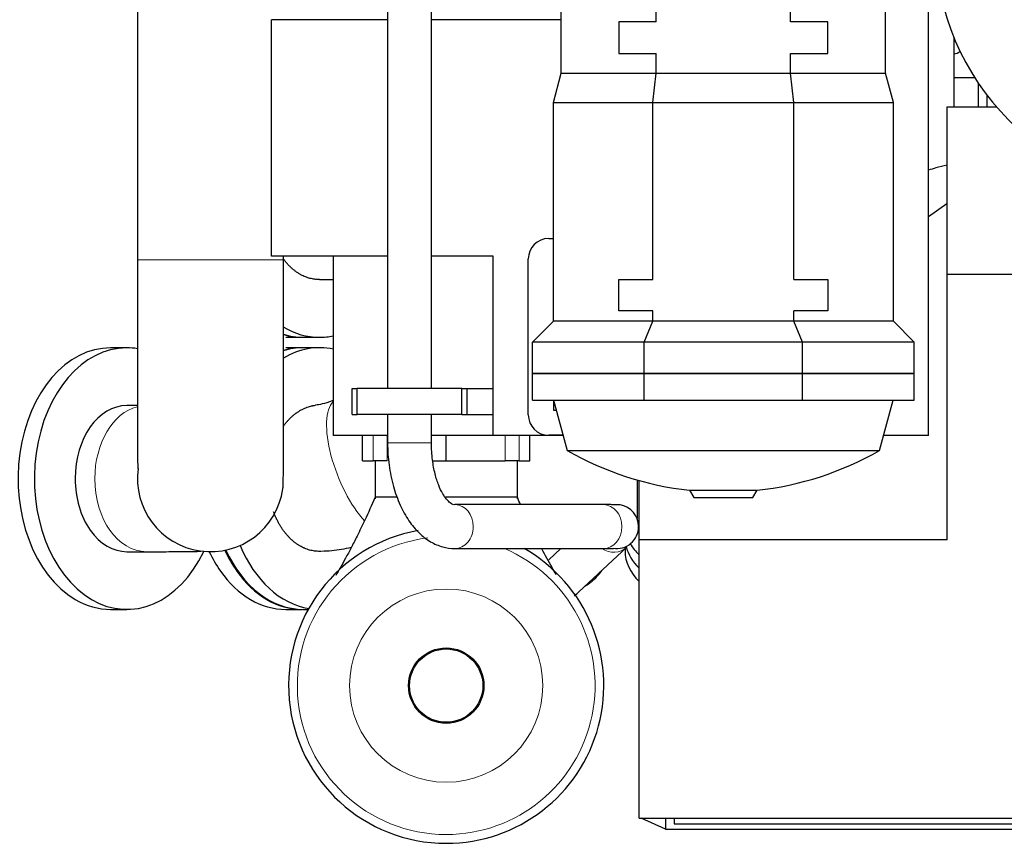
# Model space of a CAD drawing. Header units: inches. Extents: x 0 to 23760, y -13 to 16800.
# Tile 2 of 247: x 1174 to 2116, y 5298 to 6085. Entities that reach past the tile are written whole.
import ezdxf

# ---------------------------------------------------------------- set-up
doc = ezdxf.new("R2010")
doc.units = ezdxf.units.IN
doc.layers.add('1', color=7, linetype='Continuous', true_color=0xffffff)

msp = doc.modelspace()

# ---------------------------------------------------------------- linework, layer by layer
at = {"layer": '1', "color": 2, "linetype": 'Continuous', "lineweight": 25}
for p, q in [((1782.859, 6082.559), (1782.859, 6259.559)), ((1911.265, 6082.559), (1911.265, 6259.559)), ((2002.062, 6033.497), (2002.062, 6259.559)), ((2043.304, 5687.259), (2043.304, 6165.684)), ((1526.062, 6135.259), (1526.062, 5732.259)), ((1568.062, 5732.259), (1568.062, 6135.259)), ((1692.062, 6033.497), (1692.062, 6122.559)), ((1286.961, 6099.251), (1286.961, 5855.137)), ((1526.066, 6084.759), (1415.104, 6084.759)), ((1415.104, 5858.759), (1415.104, 6084.759)), ((1692.06, 6084.759), (1568.066, 6084.759)), ((1782.859, 6082.559), (1747.062, 6082.559)), ((1747.062, 6082.559), (1747.062, 6052.559)), ((1947.062, 6082.559), (1911.265, 6082.559)), ((1947.062, 6052.559), (1947.062, 6082.559)), ((2067.554, 6001.446), (2067.554, 6067.711)), ((1747.062, 6052.559), (1782.859, 6052.559)), ((1782.859, 6033.497), (1782.859, 6052.559)), ((1911.265, 6033.497), (1911.265, 6052.559)), ((1911.265, 6052.559), (1947.062, 6052.559)), ((1684.562, 6005.507), (1692.062, 6033.497)), ((1692.062, 6033.497), (1782.859, 6033.497)), ((1779.752, 6005.507), (1782.859, 6033.497)), ((1782.859, 6033.497), (1911.265, 6033.497)), ((1911.265, 6033.497), (2002.062, 6033.497)), ((1914.372, 6005.507), (1911.265, 6033.497)), ((2009.562, 6005.507), (2002.062, 6033.497)), ((2067.554, 6029.638), (2087.169, 6029.638)), ((2091.104, 6001.444), (2091.104, 6023.648)), ((1684.562, 5796.559), (1684.562, 6005.507)), ((1684.562, 6005.507), (1779.752, 6005.507)), ((1779.752, 5836.559), (1779.752, 6005.507)), ((1779.752, 6005.507), (1914.372, 6005.507)), ((1914.372, 6005.507), (2009.562, 6005.507)), ((1914.372, 5836.559), (1914.372, 6005.507)), ((2009.562, 5796.559), (2009.562, 6005.507)), ((2099.104, 6001.444), (2099.104, 6012.553)), ((2061.104, 5841.444), (2061.104, 6001.444)), ((2061.104, 6001.444), (2108.153, 6001.444)), ((2060.758, 5908.606), (2043.302, 5896.395)), ((2060.758, 5908.606), (2061.104, 5908.606)), ((1680.067, 5875.559), (1684.562, 5875.559)), ((1526.06, 5858.759), (1415.104, 5858.759)), ((1426.661, 5855.137), (1426.661, 5858.764)), ((1474.104, 5858.758), (1474.104, 5687.259)), ((1627.104, 5858.759), (1568.059, 5858.759)), ((1627.104, 5732.259), (1627.104, 5858.759)), ((1660.567, 5707.059), (1660.567, 5856.059)), ((1460.929, 5836.342), (1474.105, 5836.342)), ((1747.062, 5836.559), (1779.752, 5836.559)), ((1747.062, 5806.559), (1747.062, 5836.559)), ((1914.372, 5836.559), (1947.062, 5836.559)), ((1947.062, 5836.559), (1947.062, 5806.559)), ((2061.104, 5587.605), (2061.104, 5841.444)), ((2061.104, 5841.444), (2123.104, 5841.444)), ((1779.752, 5806.559), (1747.062, 5806.559)), ((1779.752, 5796.559), (1779.752, 5806.559)), ((1914.372, 5796.559), (1914.372, 5806.559)), ((1947.062, 5806.559), (1914.372, 5806.559)), ((1664.562, 5776.559), (1684.562, 5796.559)), ((1779.752, 5796.559), (1684.562, 5796.559)), ((1771.468, 5776.559), (1779.752, 5796.559)), ((1914.372, 5796.559), (1779.752, 5796.559)), ((2009.562, 5796.559), (1914.372, 5796.559)), ((1922.656, 5776.559), (1914.372, 5796.559)), ((2029.562, 5776.559), (2009.562, 5796.559)), ((1428.755, 5781.192), (1444.312, 5781.192)), ((1445.372, 5781.192), (1460.929, 5781.192)), ((1276.811, 5771.137), (1261.255, 5771.137)), ((1444.312, 5771.187), (1428.755, 5771.187)), ((1460.929, 5771.187), (1445.372, 5771.187)), ((1771.468, 5776.559), (1664.562, 5776.559)), ((1664.562, 5746.559), (1664.562, 5776.559)), ((1771.468, 5746.559), (1771.468, 5776.559)), ((1922.656, 5776.559), (1771.468, 5776.559)), ((2029.562, 5776.559), (1922.656, 5776.559)), ((1922.656, 5746.559), (1922.656, 5776.559)), ((2029.562, 5746.559), (2029.562, 5776.559)), ((1664.562, 5746.559), (1771.468, 5746.559)), ((1664.562, 5721.259), (1664.562, 5746.559)), ((1771.468, 5746.559), (1664.562, 5746.559)), ((1771.468, 5746.559), (1922.656, 5746.559)), ((1771.468, 5721.259), (1771.468, 5746.559)), ((1922.656, 5746.559), (1771.468, 5746.559)), ((1922.656, 5746.559), (2029.562, 5746.559)), ((1922.656, 5721.259), (1922.656, 5746.559)), ((2029.562, 5746.559), (1922.656, 5746.559)), ((2029.562, 5721.259), (2029.562, 5746.559)), ((1492.104, 5732.259), (1497.104, 5732.259)), ((1492.104, 5707.259), (1492.104, 5732.259)), ((1597.104, 5732.259), (1497.104, 5732.259)), ((1497.104, 5707.259), (1497.104, 5732.259)), ((1597.104, 5732.259), (1602.104, 5732.259)), ((1597.104, 5707.259), (1597.104, 5732.259)), ((1602.104, 5732.259), (1627.104, 5732.259)), ((1602.104, 5707.259), (1602.104, 5732.259)), ((1627.104, 5707.259), (1627.104, 5732.259)), ((1286.963, 5715.987), (1276.811, 5715.987)), ((1664.562, 5721.259), (1771.468, 5721.259)), ((1684.562, 5721.26), (1684.562, 5711.559)), ((1684.7, 5721.259), (1697.847, 5673.001)), ((1771.468, 5721.259), (1922.656, 5721.259)), ((1922.656, 5721.259), (2029.562, 5721.259)), ((1996.277, 5673.001), (2009.424, 5721.259)), ((1492.104, 5707.259), (1497.104, 5707.259)), ((1597.104, 5707.259), (1497.104, 5707.259)), ((1526.062, 5707.259), (1526.062, 5680.259)), ((1568.062, 5680.259), (1568.062, 5707.259)), ((1597.104, 5707.259), (1602.104, 5707.259)), ((1602.104, 5707.259), (1627.104, 5707.259)), ((1627.104, 5687.259), (1627.104, 5707.26)), ((1684.562, 5711.559), (1687.343, 5711.559)), ((1526.062, 5687.259), (1474.104, 5687.259)), ((1502.104, 5663.259), (1502.104, 5687.259)), ((1627.104, 5687.259), (1568.061, 5687.259)), ((1582.104, 5663.259), (1582.104, 5687.259)), ((1693.963, 5687.259), (1627.104, 5687.259)), ((1662.104, 5663.259), (1662.104, 5687.259)), ((1693.882, 5687.559), (1680.067, 5687.559)), ((2043.304, 5687.259), (2000.156, 5687.259)), ((1697.847, 5673.001), (1996.277, 5673.001)), ((1502.104, 5663.259), (1512.233, 5663.259)), ((1525.797, 5663.259), (1512.233, 5663.259)), ((1514.104, 5663.259), (1514.104, 5626.826)), ((1569.156, 5663.259), (1582.104, 5663.259)), ((1582.104, 5663.259), (1638.412, 5663.259)), ((1651.976, 5663.259), (1638.412, 5663.259)), ((1650.104, 5626.826), (1650.104, 5663.259)), ((1651.976, 5663.259), (1662.104, 5663.259)), ((1764.604, 5644.816), (1764.604, 5607.948)), ((1766.404, 5644.308), (1766.404, 5606.138)), ((1766.604, 5587.605), (1766.604, 5644.251)), ((1814.7, 5635.011), (1818.771, 5627.959)), ((1814.7, 5635.011), (1879.424, 5635.011)), ((1875.353, 5627.959), (1879.424, 5635.011)), ((1590.345, 5621.259), (1590.343, 5621.259)), ((1732.342, 5621.259), (1590.345, 5621.259)), ((1590.702, 5621.255), (1590.345, 5621.259)), ((1818.771, 5627.959), (1875.353, 5627.959)), ((1765.222, 5606.138), (1766.404, 5606.138)), ((1766.602, 5604.138), (1765.697, 5604.138)), ((2061.104, 5587.605), (1766.604, 5587.605)), ((1766.604, 5321.635), (1766.604, 5587.605)), ((1276.811, 5576.287), (1295.596, 5576.287)), ((1590.345, 5579.259), (1732.342, 5579.259)), ((1691.761, 5579.259), (1680.323, 5568.591)), ((1708.971, 5537.878), (1754.926, 5580.743)), ((1753.104, 5579.043), (1753.104, 5576.915)), ((1261.255, 5521.137), (1276.811, 5521.137)), ((1428.755, 5521.187), (1428.764, 5521.187)), ((1428.755, 5521.187), (1444.312, 5521.187)), ((1444.312, 5521.187), (1444.32, 5521.187)), ((1445.372, 5521.187), (1450.233, 5521.187)), ((1766.604, 5321.635), (2123.104, 5321.635)), ((1791.604, 5310.951), (1768.468, 5321.635)), ((1791.604, 5321.637), (1791.604, 5310.951)), ((1800.09, 5321.637), (1800.09, 5316.273)), ((1791.604, 5310.951), (2123.104, 5310.951)), ((1800.09, 5316.273), (2123.104, 5316.273))]:
    msp.add_line(p, q, dxfattribs=at)
at = {"layer": '1', "color": 110, "linetype": 'Continuous', "lineweight": 13}
for p, q in [((1286.961, 5855.137), (1426.661, 5855.137)), ((1512.233, 5663.259), (1512.233, 5687.259)), ((1525.797, 5687.259), (1525.797, 5663.259)), ((1638.412, 5663.259), (1638.412, 5687.259)), ((1651.976, 5687.259), (1651.976, 5663.259)), ((1526.062, 5680.259), (1547.062, 5680.259)), ((1547.062, 5680.259), (1568.062, 5680.259)), ((1732.342, 5621.259), (1732.34, 5621.259))]:
    msp.add_line(p, q, dxfattribs=at)
msp.add_circle((1582.104, 5448.259), 92.344, dxfattribs=at)
at = {"layer": '1', "color": 2, "linetype": 'Continuous', "lineweight": 25}
for radius in [36.047, 35.052]:
    msp.add_circle((1582.104, 5448.259), radius, dxfattribs=at)
for centre, radius, start, end in [((2288.104, 6157.261), 238.036, 180, 270), ((2066.036, 6065.085), 13, 276.709219, 304.718906), ((1680.067, 5856.059), 19.5, 90, 180), ((1680.067, 5707.059), 19.5, 180, 270), ((1847.062, 5933.26), 300, 240.173003, 263.807225), ((1847.062, 5933.26), 300, 276.192775, 299.826997), ((1356.811, 5646.137), 69.85, 171.945, 351.916875), ((1745.062, 5600.259), 21, 0, 80.915625), ((1582.104, 5448.259), 150.693, 100.243125, 270), ((1745.062, 5600.259), 21, 260.904375, 0), ((1582.104, 5448.259), 150.693, 270, 60.384375)]:
    msp.add_arc(centre, radius, start, end, dxfattribs=at)
at = {"layer": '1', "color": 110, "linetype": 'Continuous', "lineweight": 13}
for start, end in [(97.104375, 270), (270, 67.010625)]:
    msp.add_arc((1582.104, 5448.259), 142.305, start, end, dxfattribs=at)
at = {"layer": '1', "color": 2, "linetype": 'Continuous', "lineweight": 25}
for centre, major_axis, ratio, start_param, end_param in [((1460.929, 5906.192), (0, -125), 0.7071068, 5.881356, 6.2831853), ((1445.372, 5906.192), (0, -125), 0.7071068, 6.0671026, 6.2831853), ((1444.312, 5906.192), (0, -125), 0.7071068, 6.0811416, 6.2831853), ((1460.929, 5906.192), (0, -125), 0.7071068, 0, 0.1496184), ((1261.255, 5646.137), (0, 125), 0.7071068, 0, 2.7488936), ((1276.811, 5646.137), (0, 125), 0.7071068, 0, 2.7488936), ((1276.811, 5646.137), (0, 125), 0.7071068, 6.1679281, 6.2831853), ((1445.372, 5646.187), (0, -125), 0.7071068, 3.1416908, 3.3582644), ((1444.312, 5646.187), (0, -125), 0.7071068, 3.1414945, 3.3449126), ((1460.929, 5646.187), (0, -125), 0.7071068, 2.9919743, 3.5409676), ((1276.811, 5646.137), (0, 69.85), 0.7071068, 0, 1.5707963), ((1276.811, 5646.137), (0, 69.85), 0.7071068, 1.5707963, 3.1415927), ((1460.929, 5646.187), (0, -125), 0.7071068, 5.2496013, 6.1671427), ((1823.104, 5602.37), (70, 0), 0.707107, 3.524867, 3.773151), ((1276.811, 5646.137), (0, 125), 0.7071068, 2.7488936, 4.1224568), ((1428.755, 5646.187), (0, -125), 0.7071068, 5.3056591, 5.4977871), ((1444.312, 5646.187), (0, -125), 0.7071068, 5.2928964, 5.4977871), ((1445.372, 5646.187), (0, -125), 0.7071068, 5.2911293, 6.2830871), ((1823.104, 5576.915), (70, 0), 0.707107, 3.1416908, 3.773151), ((1823.104, 5589.642), (70, 0), 0.707107, 3.310846, 3.773151), ((1823.104, 5589.642), (70, 0), 0.707107, 3.310846, 3.773151), ((1428.755, 5646.187), (0, -125), 0.7071068, 5.4977871, 6.2831853), ((1444.312, 5646.187), (0, -125), 0.7071068, 5.4977871, 6.2831853), ((1668.195, 5580.502), (70, 0), 0.7127305, 5.4977904, 5.8230433), ((1668.195, 5580.502), (70, 0), 0.7127305, 5.4383946, 5.4977904), ((1261.255, 5646.137), (0, 125), 0.7071068, 2.7488936, 3.1416908)]:
    msp.add_ellipse(centre, major_axis=major_axis, ratio=ratio, start_param=start_param, end_param=end_param, dxfattribs=at)
at = {"layer": '1', "color": 110, "linetype": 'Continuous', "lineweight": 13}
for centre, major_axis, ratio, start_param, end_param in [((1295.596, 5646.137), (0, 69.85), 0.7071068, 0.1790708, 1.5707963), ((1504.164, 5657.486), (-26.399, 64.669), 0.3876087, 0.1600983, 2.3309388), ((1295.596, 5646.137), (0, 69.85), 0.7071068, 1.5707963, 3.1406109), ((1590.345, 5600.259), (0, 21), 0.8409963, 4.712389, 6.2629613), ((1732.342, 5600.259), (0, 21), 0.8409963, 4.712389, 6.2831853), ((1590.345, 5600.259), (0, 21), 0.8409963, 3.1405127, 4.712389), ((1732.342, 5600.259), (0, 21), 0.8409963, 3.1415927, 4.712389), ((1740.602, 5596.099), (14.324, -15.357), 0.9237677, 4.9815428, 6.2721483), ((1694.647, 5553.234), (14.324, -15.357), 0.9237677, 6.0439902, 6.2831439)]:
    msp.add_ellipse(centre, major_axis=major_axis, ratio=ratio, start_param=start_param, end_param=end_param, dxfattribs=at)
at = {"layer": '1', "color": 2, "linetype": 'Continuous', "lineweight": 25}
for points, knots in [([(2060.941, 5945.66), (2057.312, 5944.895), (2051.291, 5943.435), (2045.459, 5941.695), (2043.13, 5940.942)], [0, 0, 0, 0, 0.594855, 1, 1, 1, 1]), ([(1286.961, 5855.137), (1286.961, 5846.031), (1286.961, 5828.812), (1286.962, 5804.489), (1286.962, 5783.266), (1286.963, 5763.539), (1286.963, 5746.012), (1286.964, 5730.802), (1286.964, 5714.556), (1286.956, 5695.306), (1286.983, 5678.46), (1287.063, 5666.588), (1287.178, 5659.313), (1287.33, 5655.904), (1287.454, 5655.354), (1287.501, 5655.356)], [0, 0, 0, 0, 0.087537, 0.1670336, 0.2384608, 0.3018032, 0.3736711, 0.4311553, 0.4791351, 0.5746165, 0.702177, 0.7777148, 0.860838, 0.9511505, 1, 1, 1, 1]), ([(1425.97, 5636.333), (1426.077, 5637.105), (1426.257, 5640.082), (1426.443, 5648.478), (1426.558, 5659.403), (1426.628, 5672.817), (1426.658, 5688.04), (1426.662, 5704.077), (1426.658, 5718.228), (1426.658, 5731.532), (1426.659, 5746.596), (1426.659, 5763.974), (1426.66, 5783.556), (1426.66, 5804.653), (1426.661, 5828.876), (1426.661, 5846.047), (1426.661, 5855.137)], [0, 0, 0, 0, 0.0987544, 0.188853, 0.2701731, 0.3430829, 0.4274541, 0.4974951, 0.5535246, 0.5981485, 0.6516066, 0.7184945, 0.7774981, 0.8440822, 0.9182402, 1, 1, 1, 1]), ([(1426.486, 5696.275), (1426.686, 5696.554), (1426.888, 5696.831), (1427.68, 5697.896), (1428.879, 5699.434), (1430.75, 5701.607), (1432.69, 5703.647), (1434.701, 5705.554), (1436.089, 5706.736), (1437.148, 5707.589), (1437.682, 5708.007), (1438.312, 5708.479), (1438.584, 5708.678), (1438.766, 5708.81), (1438.857, 5708.876), (1439.677, 5709.463), (1440.412, 5709.957), (1441.893, 5710.892), (1443.387, 5711.774), (1445.663, 5712.937), (1447.974, 5713.943), (1450.32, 5714.791), (1451.908, 5715.25), (1453.108, 5715.554), (1453.509, 5715.648), (1454.114, 5715.78), (1454.316, 5715.822), (1454.619, 5715.883), (1454.72, 5715.903), (1454.923, 5715.941), (1455.722, 5716.091), (1456.52, 5716.212), (1457.217, 5716.297)], [0, 0, 0, 0, 0.0243525, 0.0243525, 0.0947354, 0.1651182, 0.2355011, 0.305884, 0.3762669, 0.3762669, 0.4114583, 0.4290541, 0.4378519, 0.4378519, 0.4466498, 0.4466498, 0.5170327, 0.5170327, 0.5874155, 0.6577984, 0.7281813, 0.7985642, 0.8689471, 0.8689471, 0.9041385, 0.9041385, 0.9217342, 0.9217342, 0.9305321, 0.9305321, 0.93933, 1, 1, 1, 1]), ([(1474.075, 5720.745), (1473.739, 5720.611), (1469.879, 5719.106), (1463.495, 5717.364), (1459.024, 5716.493), (1457.225, 5716.325)], [0, 0, 0, 0, 0.0472263, 0.5476874, 1, 1, 1, 1]), ([(1526.062, 5680.259), (1526.085, 5673.038), (1527.039, 5658.996), (1531.146, 5638.685), (1537.637, 5620.689), (1546.03, 5605.613), (1555.84, 5593.821), (1566.764, 5585.462), (1578.278, 5580.454), (1586.331, 5579.336), (1590.336, 5579.259)], [0, 0, 0, 0, 0.1395423, 0.2773909, 0.4102833, 0.5383297, 0.6618184, 0.7811983, 0.8951743, 1, 1, 1, 1]), ([(1590.355, 5621.259), (1589.128, 5620.903), (1586.074, 5622.153), (1579.705, 5629.267), (1574.727, 5639.694), (1571.217, 5650.557), (1568.653, 5664.376), (1568.066, 5674.624), (1568.062, 5680.259)], [0, 0, 0, 0, 0.2006243, 0.4251817, 0.5530897, 0.6907577, 0.8379496, 1, 1, 1, 1]), ([(1514.104, 5628.259), (1510.869, 5620.718), (1505.139, 5607.911), (1497.506, 5592.165), (1491.378, 5580.209), (1486.005, 5570.184), (1481.133, 5561.446), (1477.968, 5555.949), (1476.469, 5553.384)], [0, 0, 0, 0, 0.263434, 0.4641727, 0.6161044, 0.7505045, 0.8822653, 1, 1, 1, 1]), ([(1535.21, 5628.259), (1534.809, 5628.259), (1531.053, 5628.259), (1524.759, 5628.259), (1518.424, 5628.259), (1515.417, 5628.259), (1514.282, 5628.259), (1514.104, 5628.259), (1514.104, 5628.259)], [0, 0, 0, 0, 0.0286547, 0.271491, 0.5143273, 0.7571637, 0.8785818, 1, 1, 1, 1]), ([(1650.105, 5628.259), (1650.104, 5628.259), (1649.393, 5628.259), (1645.784, 5628.259), (1639.45, 5628.259), (1630.535, 5628.259), (1619.535, 5628.259), (1607.212, 5628.259), (1596.556, 5628.259), (1588.265, 5628.259), (1583.985, 5628.259), (1581.759, 5628.259), (1581.587, 5628.259)], [0, 0, 0, 0, 0.1243472, 0.2486944, 0.3730415, 0.4973887, 0.6217359, 0.7460831, 0.8704302, 0.9326038, 0.9947774, 1, 1, 1, 1]), ([(1462.431, 5576.588), (1461.614, 5576.555), (1460.799, 5576.551), (1459.176, 5576.6), (1457.559, 5576.705), (1455.149, 5577.029), (1452.756, 5577.52), (1450.38, 5578.176), (1448.806, 5578.725), (1447.631, 5579.179), (1447.24, 5579.338), (1446.654, 5579.586), (1446.459, 5579.671), (1446.167, 5579.8), (1446.069, 5579.844), (1445.875, 5579.932), (1445, 5580.332), (1444.138, 5580.765), (1442.623, 5581.586), (1441.126, 5582.457), (1438.937, 5583.913), (1436.801, 5585.517), (1434.721, 5587.271), (1433.37, 5588.54), (1432.371, 5589.531), (1432.041, 5589.867), (1431.63, 5590.296), (1431.548, 5590.382), (1431.385, 5590.555), (1431.303, 5590.642), (1431.059, 5590.904), (1430.249, 5591.783), (1428.834, 5593.421), (1427.035, 5595.721), (1425.322, 5598.138), (1423.696, 5600.669), (1422.156, 5603.315), (1421.188, 5605.157), (1420.484, 5606.568), (1420.253, 5607.043), (1419.968, 5607.643), (1419.912, 5607.764), (1419.799, 5608.005), (1419.631, 5608.367), (1419.025, 5609.701), (1418.16, 5611.742), (1417.46, 5613.574), (1417.156, 5614.409)], [0, 0, 0, 0, 0.0438174, 0.0438174, 0.0876347, 0.1314521, 0.1752695, 0.2190868, 0.2629042, 0.2629042, 0.2848129, 0.2848129, 0.2957672, 0.2957672, 0.3012444, 0.3012444, 0.3067216, 0.350539, 0.350539, 0.3943563, 0.4381737, 0.4819911, 0.5258084, 0.5696258, 0.5696258, 0.5915345, 0.5915345, 0.5970117, 0.5970117, 0.6024888, 0.6024888, 0.6134432, 0.6572605, 0.7010779, 0.7448953, 0.7887126, 0.83253, 0.8763474, 0.8763474, 0.8982561, 0.8982561, 0.9037332, 0.9037332, 0.9092104, 0.9201648, 0.9639821, 1, 1, 1, 1]), ([(1295.708, 5576.287), (1304.856, 5576.285), (1320.684, 5576.311), (1337.65, 5576.438), (1345.92, 5576.632), (1347.391, 5576.796), (1347.399, 5576.869)], [0, 0, 0, 0, 0.2767307, 0.5500367, 0.8199057, 1, 1, 1, 1]), ([(1463.148, 5576.944), (1466.342, 5576.997), (1475.776, 5577.471), (1485.305, 5579.185), (1491.613, 5580.586)], [0, 0, 0, 0, 0.3393519, 1, 1, 1, 1]), ([(1687.265, 5554.198), (1685.924, 5556.499), (1682.913, 5561.738), (1678.447, 5569.748), (1675.283, 5575.636), (1673.823, 5578.401)], [0, 0, 0, 0, 0.2995905, 0.6747103, 1, 1, 1, 1])]:
    msp.add_open_spline(points, degree=3, knots=knots, dxfattribs=at)
msp.add_rational_spline([(1460.966, 5836.342), (1440.648, 5836.321), (1426.2, 5856.524)], [0.750000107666, 0.749883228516, 0.876647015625], degree=2, dxfattribs=at)
for points, degree in [([(1653.23, 5621.072), (1652.187, 5623.438), (1651.145, 5625.834), (1650.104, 5628.259)], 3), ([(1748.39, 5620.994), (1746.642, 5621.253), (1732.351, 5621.259)], 2), ([(1757.41, 5583.162), (1757.9, 5583.64)], 1), ([(1732.332, 5579.259), (1741.882, 5579.259), (1741.926, 5579.461)], 2), ([(1704.649, 5533.846), (1706.317, 5535.402), (1707.767, 5536.755), (1709.005, 5537.91)], 3)]:
    msp.add_open_spline(points, degree=degree, dxfattribs=at)

doc.saveas('drawing.dxf')
